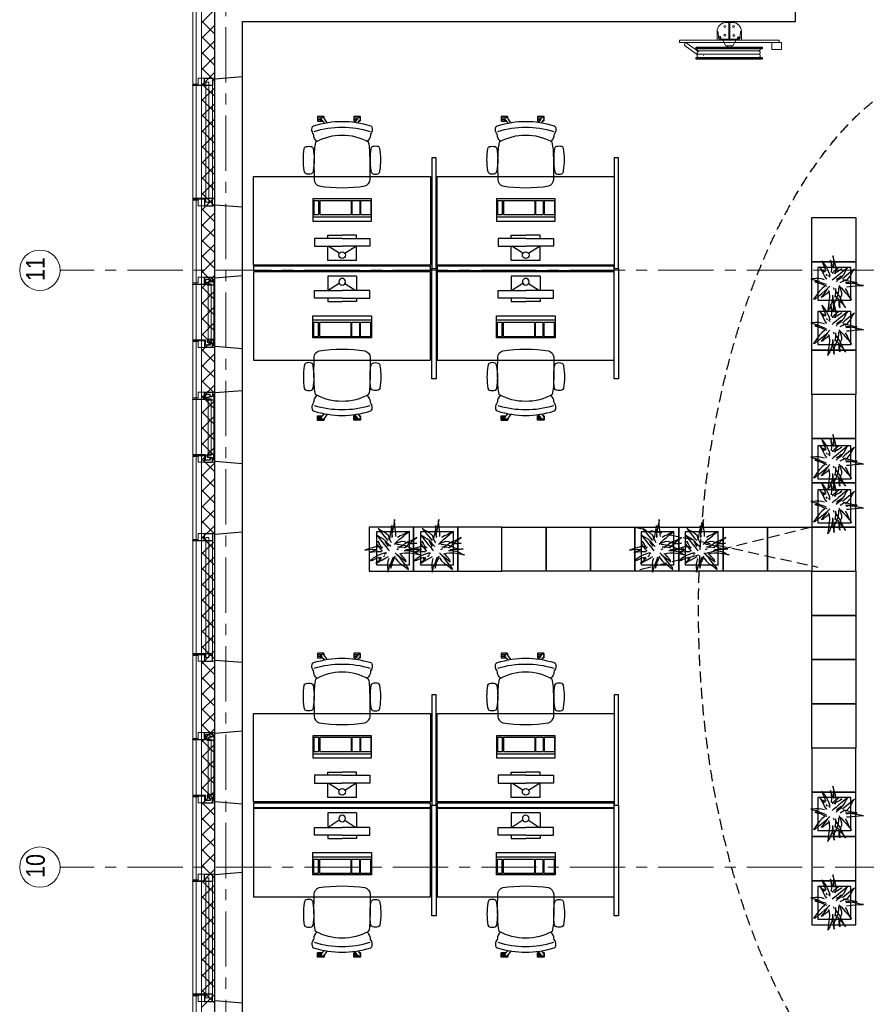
# Model space of a CAD drawing. Header units: millimetres. Extents: x 274611 to 749520, y 175257 to 298905.
# Tile 241 of 251: x 722582 to 730235, y 251227 to 260136. Entities that reach past the tile are written whole.
import ezdxf

# ---------------------------------------------------------------- set-up
doc = ezdxf.new("R2010")
doc.units = ezdxf.units.MM
doc.header["$LTSCALE"] = 400
doc.header["$PDMODE"] = 1
doc.header["$PDSIZE"] = 15
doc.linetypes.add('CENTER', pattern=[2, 1.25, -0.25, 0.25, -0.25])
doc.linetypes.add('HIDDEN', pattern=[0.375, 0.25, -0.125])
for name, color, linetype in [('-gd', 2, 'Continuous'), ('-ve', 2, 'HIDDEN'), ('inr', 4, 'Continuous'), ('plafond', 255, 'HIDDEN'), ('plant', 114, 'Continuous'), ('sona-s008_ip0', 7, 'Continuous'), ('stramien', 1, 'CENTER'), ('symbol', 1, 'Continuous'), ('timmerwerk-ge', 150, 'Continuous'), ('timmerwerk-ve', 8, 'HIDDEN')]:
    doc.layers.add(name, color=color, linetype=linetype)
for name, color, linetype, lineweight in [('Binnenkozijnen', 140, 'Continuous', 15), ('Buitenkozijnen', 140, 'Continuous', 15), ('mat-beton (ihwg)', 5, 'Continuous', 25), ('mat-isolatie', 140, 'Continuous', 15), ('mat-multiplex-hor', 140, 'Continuous', 15), ('None', 7, 'Continuous', 9)]:
    doc.layers.add(name, color=color, linetype=linetype, lineweight=lineweight)
doc.styles.add('Arial Narrow', font='ARIALN.TTF', dxfattribs={"height": 222.25})

# ---------------------------------------------------------------- blocks, each defined once
blk = doc.blocks.new('*X1827')
at = {"layer": 'None', "lineweight": 5}
for p, q in [((37321.1, 32088.5), (37441.1, 32208.5)), ((37321.1, 31947.1), (37441.1, 32067.1)), ((37321.1, 31805.7), (37441.1, 31925.7)), ((37321.1, 31664.2), (37441.1, 31784.2)), ((37321.1, 31522.8), (37441.1, 31642.8)), ((37321.1, 31381.4), (37441.1, 31501.4)), ((37321.1, 31240), (37441.1, 31360)), ((37321.1, 31098.6), (37441.1, 31218.6)), ((37321.1, 30957.1), (37441.1, 31077.1)), ((37321.1, 30815.7), (37441.1, 30935.7)), ((37321.1, 30674.3), (37441.1, 30794.3)), ((37321.1, 30532.9), (37441.1, 30652.9)), ((37321.1, 30391.5), (37441.1, 30511.5)), ((37321.1, 30250), (37441.1, 30370)), ((37321.1, 30108.6), (37441.1, 30228.6)), ((37321.1, 29967.2), (37441.1, 30087.2)), ((37321.1, 29825.8), (37441.1, 29945.8)), ((37321.1, 29684.3), (37441.1, 29804.3)), ((37321.1, 29542.9), (37441.1, 29662.9)), ((37321.1, 29401.5), (37441.1, 29521.5)), ((37321.1, 29260.1), (37441.1, 29380.1)), ((37321.1, 29118.7), (37441.1, 29238.7)), ((37321.1, 28977.2), (37441.1, 29097.2)), ((37321.1, 28835.8), (37441.1, 28955.8)), ((37321.1, 28694.4), (37441.1, 28814.4)), ((37321.1, 28553), (37441.1, 28673)), ((37321.1, 28411.6), (37441.1, 28531.6)), ((37321.1, 28270.1), (37441.1, 28390.1)), ((37321.1, 28128.7), (37441.1, 28248.7)), ((37321.1, 27987.3), (37441.1, 28107.3)), ((37321.1, 27845.9), (37441.1, 27965.9)), ((37321.1, 27704.4), (37441.1, 27824.4)), ((37321.1, 27563), (37441.1, 27683)), ((37321.1, 27421.6), (37441.1, 27541.6)), ((37321.1, 27280.2), (37441.1, 27400.2)), ((37321.1, 27138.8), (37441.1, 27258.8)), ((37321.1, 26997.3), (37441.1, 27117.3)), ((37321.1, 26855.9), (37441.1, 26975.9)), ((37321.1, 26714.5), (37441.1, 26834.5)), ((37321.1, 26573.1), (37441.1, 26693.1)), ((37321.1, 26431.7), (37441.1, 26551.7)), ((37321.1, 26290.2), (37441.1, 26410.2)), ((37321.1, 26148.8), (37441.1, 26268.8)), ((37321.1, 26007.4), (37441.1, 26127.4)), ((37321.1, 25866), (37441.1, 25986)), ((37321.1, 25724.5), (37441.1, 25844.5)), ((37321.1, 25583.1), (37441.1, 25703.1)), ((37321.1, 25441.7), (37441.1, 25561.7)), ((37321.1, 25300.3), (37441.1, 25420.3)), ((37321.1, 25158.9), (37441.1, 25278.9)), ((37321.1, 25017.4), (37441.1, 25137.4)), ((37321.1, 24876), (37441.1, 24996)), ((37321.1, 24734.6), (37441.1, 24854.6)), ((37321.1, 24593.2), (37441.1, 24713.2)), ((37321.1, 24451.8), (37441.1, 24571.8)), ((37321.1, 24310.3), (37441.1, 24430.3)), ((37321.1, 24168.9), (37441.1, 24288.9)), ((37321.1, 24027.5), (37441.1, 24147.5)), ((37321.1, 23886.1), (37441.1, 24006.1)), ((37321.1, 23744.6), (37441.1, 23864.6)), ((37321.1, 23603.2), (37441.1, 23723.2)), ((37321.1, 23461.8), (37441.1, 23581.8)), ((37321.1, 23320.4), (37441.1, 23440.4)), ((37321.1, 23179), (37441.1, 23299))]:
    blk.add_line(p, q, dxfattribs=at)
at = {"layer": 'None', "lineweight": 13}
for p, q in [((37321.1, 32106.2), (37441.1, 31986.2)), ((37321.1, 31964.8), (37441.1, 31844.8)), ((37321.1, 31823.4), (37441.1, 31703.4)), ((37321.1, 31682), (37441.1, 31562)), ((37321.1, 31540.6), (37441.1, 31420.6)), ((37321.1, 31399.2), (37441.1, 31279.2)), ((37321.1, 31257.8), (37441.1, 31137.8)), ((37321.1, 31116.4), (37441.1, 30996.4)), ((37321.1, 30975), (37441.1, 30855)), ((37321.1, 30833.6), (37441.1, 30713.6)), ((37321.1, 30692.2), (37441.1, 30572.2)), ((37321.1, 30550.8), (37441.1, 30430.8)), ((37321.1, 30409.4), (37441.1, 30289.4)), ((37321.1, 30268), (37441.1, 30148)), ((37321.1, 30126.6), (37441.1, 30006.6)), ((37321.1, 29985.2), (37441.1, 29865.2)), ((37321.1, 29843.8), (37441.1, 29723.8)), ((37321.1, 29702.4), (37441.1, 29582.4)), ((37321.1, 29561), (37441.1, 29441)), ((37321.1, 29419.6), (37441.1, 29299.6)), ((37321.1, 29278.2), (37441.1, 29158.2)), ((37321.1, 29136.8), (37441.1, 29016.8)), ((37321.1, 28995.4), (37441.1, 28875.4)), ((37321.1, 28854), (37441.1, 28734)), ((37321.1, 28712.6), (37441.1, 28592.6)), ((37321.1, 28571.2), (37441.1, 28451.2)), ((37321.1, 28429.8), (37441.1, 28309.8)), ((37321.1, 28288.4), (37441.1, 28168.4)), ((37321.1, 28147), (37441.1, 28027)), ((37321.1, 28005.6), (37441.1, 27885.6)), ((37321.1, 27864.2), (37441.1, 27744.2)), ((37321.1, 27722.8), (37441.1, 27602.8)), ((37321.1, 27581.4), (37441.1, 27461.4)), ((37321.1, 27440), (37441.1, 27320)), ((37321.1, 27298.6), (37441.1, 27178.6)), ((37321.1, 27157.2), (37441.1, 27037.2)), ((37321.1, 27015.8), (37441.1, 26895.8)), ((37321.1, 26874.4), (37441.1, 26754.4)), ((37321.1, 26733), (37441.1, 26613)), ((37321.1, 26591.6), (37441.1, 26471.6)), ((37321.1, 26450.2), (37441.1, 26330.2)), ((37321.1, 26308.8), (37441.1, 26188.8)), ((37321.1, 26167.4), (37441.1, 26047.4)), ((37321.1, 26026), (37441.1, 25906)), ((37321.1, 25884.6), (37441.1, 25764.6)), ((37321.1, 25743.2), (37441.1, 25623.2)), ((37321.1, 25601.8), (37441.1, 25481.8)), ((37321.1, 25460.4), (37441.1, 25340.4)), ((37321.1, 25319), (37441.1, 25199)), ((37321.1, 25177.6), (37441.1, 25057.6)), ((37321.1, 25036.2), (37441.1, 24916.2)), ((37321.1, 24894.8), (37441.1, 24774.8)), ((37321.1, 24753.4), (37441.1, 24633.4)), ((37321.1, 24612), (37441.1, 24492)), ((37321.1, 24470.6), (37441.1, 24350.6)), ((37321.1, 24329.2), (37441.1, 24209.2)), ((37321.1, 24187.8), (37441.1, 24067.8)), ((37321.1, 24046.4), (37441.1, 23926.4)), ((37321.1, 23905), (37441.1, 23785)), ((37321.1, 23763.6), (37441.1, 23643.6)), ((37321.1, 23622.2), (37441.1, 23502.2)), ((37321.1, 23480.8), (37441.1, 23360.8)), ((37321.1, 23339.4), (37441.1, 23219.4))]:
    blk.add_line(p, q, dxfattribs=at)
blk = doc.blocks.new('0600 pui gemeentehuis')
at = {"layer": 'Buitenkozijnen', "color": 92, "linetype": 'Continuous', "lineweight": 25}
for p, q in [((50.3, 0), (70.3, -250)), ((710.3, 0), (690.3, -250))]:
    blk.add_line(p, q, dxfattribs=at)
at = {"layer": 'Buitenkozijnen', "color": 43, "linetype": 'Continuous', "lineweight": 9}
blk.add_lwpolyline([(697.8, -400), (645.3, -400), (645.3, -450), (115.3, -450), (115.3, -400), (62.8, -400), (62.8, -250), (70.3, -250), (50.3, 0), (710.3, 0), (690.3, -250), (697.8, -250)], close=True, dxfattribs=at)
at = {"layer": 'None', "color": 8, "linetype": 'Continuous', "lineweight": 5}
blk.add_line((134.5, -260), (626, -260), dxfattribs=at)
at = {"layer": 'None', "color": 92, "linetype": 'Continuous', "lineweight": 25}
for points in [[(84.5, -270), (84.5, -260), (134.5, -260), (134.5, -320), (109.4, -320), (109.4, -301.9), (102.5, -301.9), (102.5, -274.7)], [(676, -270), (676, -260), (626, -260), (626, -320), (651.2, -320), (651.2, -301.9), (658, -301.9), (658, -274.7)]]:
    blk.add_lwpolyline(points, dxfattribs=at)
for points in [[(63.5, -270), (102.5, -270), (102.5, -291.7), (83.5, -291.7), (83.5, -335), (129.3, -335), (129.3, -450), (125.3, -450), (125.3, -344), (63.5, -344), (63.5, -325), (63.5, -325)], [(697, -270), (658, -270), (658, -291.7), (677, -291.7), (677, -335), (631.3, -335), (631.3, -450), (635.3, -450), (635.3, -344), (697, -344), (697, -325), (697, -325)]]:
    blk.add_lwpolyline(points, close=True, dxfattribs=at)
at = {"layer": 'None', "color": 140, "linetype": 'Continuous', "lineweight": 15}
blk.add_lwpolyline([(122.8, -284.2), (637.8, -284.2), (637.8, -310.6), (122.8, -310.6)], close=True, dxfattribs=at)
blk = doc.blocks.new('1200 pui gemeentehuis')
at = {"layer": 'Buitenkozijnen', "color": 92, "linetype": 'Continuous', "lineweight": 25}
for p, q in [((50, 0), (70, -250)), ((1230, 0), (1210, -250))]:
    blk.add_line(p, q, dxfattribs=at)
at = {"layer": 'Buitenkozijnen', "color": 43, "linetype": 'Continuous', "lineweight": 9}
blk.add_lwpolyline([(1165, -400), (1165, -450), (115, -450), (115, -400), (63, -400), (63, -250), (70, -250), (50, 0), (1230, 0), (1210, -250), (1217, -250), (1217, -400)], close=True, dxfattribs=at)
at = {"layer": 'None', "color": 8, "linetype": 'Continuous', "lineweight": 5}
blk.add_line((129, -270), (1150.5, -270), dxfattribs=at)
at = {"layer": 'None', "color": 92, "linetype": 'Continuous', "lineweight": 25}
for points in [[(63, -270), (129, -270), (129, -450), (125, -450), (125, -344), (63, -344), (63, -325)], [(1217, -270), (1151, -270), (1151, -450), (1155, -450), (1155, -344), (1217, -344), (1217, -325)]]:
    blk.add_lwpolyline(points, close=True, dxfattribs=at)
at = {"layer": 'None', "color": 140, "linetype": 'Continuous', "lineweight": 15}
blk.add_lwpolyline([(97.5, -304.8), (1183, -304.8), (1183, -331.2), (97.5, -331.2)], close=True, dxfattribs=at)
blk = doc.blocks.new('*U199')
at = {"layer": 'None', "color": 140, "linetype": 'Continuous', "lineweight": 15, "flags": 128}
blk.add_lwpolyline([(-21.4, 110), (58.6, 110), (58.6, 106.7, -0.391021), (52.6, 100.2), (-0.9, 95.9, 0.391021), (-12.4, 83.5), (-12.4, -83.5, 0.391021), (-0.9, -95.9), (52.6, -100.2, -0.391021), (58.6, -106.7), (58.6, -110), (-21.4, -110)], format="xyb", close=True, dxfattribs=at)
blk = doc.blocks.new('*U200')
at = {"layer": 'None', "color": 253, "linetype": 'Continuous', "lineweight": 5}
for p, q in [((96.625, -278), (96.625, 266)), ((125.704, -278), (125.704, 266)), ((50.42, -31.849), (50.42, 29))]:
    blk.add_line(p, q, dxfattribs=at)
at = {"layer": 'None', "color": 140, "linetype": 'Continuous', "lineweight": 15}
for p, q in [((50.42, 29), (1.453, 57.31)), ((0, -61), (50.42, -31.849))]:
    blk.add_line(p, q, dxfattribs=at)
at = {"layer": 'None', "color": 92, "linetype": 'Continuous', "lineweight": 25}
for points in [[(60.916, 296), (76.476, 296), (76.476, -300), (60.916, -300)], [(154.785, 296), (171.344, 296), (171.344, -302), (154.785, -302)]]:
    blk.add_lwpolyline(points, close=True, dxfattribs=at)
at = {"layer": 'None', "color": 253, "linetype": 'Continuous', "lineweight": 5}
blk.add_lwpolyline([(50.929, 18), (60.916, 18), (60.916, -18), (50.929, -18)], close=True, dxfattribs=at)
for points, knots in [([(96.866, 264), (96.866, 268.997), (93.792, 272.9335), (90.718, 276.87), (85.875, 278.0735), (81.032, 279.277), (76.476, 277.238)], [0, 0, 0, 0.333549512, 0.333549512, 0.666828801, 0.666828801, 1, 1, 1]), ([(125.825, 264), (125.825, 267.886), (123.8855, 271.2505), (121.946, 274.615), (118.586, 276.5575), (115.226, 278.5), (107.466, 278.5), (104.106, 276.5575), (100.746, 274.615), (98.806, 271.2505), (96.866, 267.886), (96.866, 264)], [0, 0, 0, 0.166769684, 0.166769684, 0.333423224, 0.333423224, 0.499994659, 0.666566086, 0.666566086, 0.833226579, 0.833226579, 1, 1, 1]), ([(154.785, 264), (154.785, 267.886), (152.845, 271.2505), (150.905, 274.615), (147.5455, 276.5575), (144.186, 278.5), (140.306, 278.5), (136.426, 278.5), (133.066, 276.5575), (129.706, 274.615), (127.7655, 271.2505), (125.825, 267.886), (125.825, 264)], [0, 0, 0, 0.166772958, 0.166772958, 0.333424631, 0.333424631, 0.499985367, 0.499985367, 0.666556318, 0.666556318, 0.833223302, 0.833223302, 1, 1, 1]), ([(76.477, -291.432), (81.039, -293.343), (85.8175, -292.072), (90.596, -290.801), (93.6105, -286.876), (96.625, -282.951), (96.625, -278)], [0, 0, 0, 0.333165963, 0.333165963, 0.666458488, 0.666458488, 1, 1, 1]), ([(96.625, -278), (96.625, -281.901), (98.573, -285.2795), (100.521, -288.658), (103.895, -290.609), (107.269, -292.56), (111.165, -292.56), (115.061, -292.56), (118.435, -290.609), (121.809, -288.658), (123.7565, -285.2795), (125.704, -281.901), (125.704, -278)], [0, 0, 0, 0.166754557, 0.166754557, 0.333426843, 0.333426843, 0.500005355, 0.500005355, 0.666583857, 0.666583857, 0.833249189, 0.833249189, 1, 1, 1]), ([(125.704, -278), (125.704, -281.901), (127.6525, -285.2795), (129.601, -288.658), (132.975, -290.609), (136.349, -292.56), (140.245, -292.56), (144.141, -292.56), (147.5145, -290.609), (150.888, -288.658), (152.836, -285.2795), (154.784, -281.901), (154.784, -278)], [0, 0, 0, 0.166757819, 0.166757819, 0.333436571, 0.333436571, 0.500014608, 0.500014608, 0.666582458, 0.666582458, 0.833245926, 0.833245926, 1, 1, 1])]:
    blk.add_open_spline(points, degree=2, knots=knots, dxfattribs=at)
blk = doc.blocks.new('BSH')
at = {"layer": 'None', "color": 140, "linetype": 'Continuous', "lineweight": 15}
for p, q in [((0, -61), (0, 111.155)), ((-159.8585, -36.7557), (-159.8585, 32.756)), ((-80, -6.8893), (-80, 2.8892))]:
    blk.add_line(p, q, dxfattribs=at)
at = {"layer": 'None', "color": 253, "linetype": 'Continuous', "lineweight": 5}
for p, q in [((135.277, -233.0824), (136.142, -233.8294)), ((27.7468, -383.0008), (105.0969, -276.5164)), ((130.6676, -289.4337), (48.7568, -402.0618))]:
    blk.add_line(p, q, dxfattribs=at)
at = {"layer": 'None', "color": 140, "linetype": 'Continuous', "lineweight": 15}
for points in [[(0, 448), (20, 448), (20, -452), (0, -452)], [(20, 469.75), (82, 469.75), (82, 382.75), (20, 382.75)], [(-160, 2.8892), (-9, 2.8892), (-9, -6.8893), (-160, -6.8893)]]:
    blk.add_lwpolyline(points, close=True, dxfattribs=at)
at = {"layer": 'None', "color": 8, "linetype": 'Continuous', "lineweight": 5}
for centre in [(-124, 37.275), (-44.5, 38.775), (-124, -41.275), (-45, -41.275)]:
    blk.add_circle(centre, 8.5, dxfattribs=at)
at = {"layer": 'None', "color": 140, "linetype": 'Continuous', "lineweight": 15}
for centre, start, end in [((-80, 28), 90, 180), ((-80, -32), 180, 270)]:
    blk.add_arc(centre, 80, start, end, dxfattribs=at)
at = {"layer": 'None', "color": 9, "linetype": 'Continuous', "lineweight": 5}
blk.add_arc((38.2528, -392.5302), 14.18399, 137.790600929, 325.770923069, dxfattribs=at)
at = {"layer": 'None', "color": 92, "linetype": 'Continuous', "lineweight": 25}
for points, knots in [([(-11.70075, 86.5025), (-12.2626, 89.0317), (-14.0137, 90.9408), (-15.7648, 92.8499), (-18.23575, 93.6275), (-20.7067, 94.4051), (-23.236, 93.84325), (-25.7653, 93.2814), (-27.67445, 91.53015), (-29.5836, 89.7789), (-30.36125, 87.3079), (-31.1389, 84.8369), (-30.57705, 82.3077), (-30.0152, 79.7785), (-28.26385, 77.8694), (-26.5125, 75.9603), (-24.0415, 75.1827), (-21.5705, 74.4051), (-19.0412, 74.96695), (-16.5119, 75.5288), (-14.60305, 77.28005), (-12.6942, 79.0313), (-11.91655, 81.5023), (-11.1389, 83.9733), (-11.70075, 86.5025)], [0, 0, 0, 0.0833344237, 0.0833344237, 0.1666618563, 0.1666618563, 0.2499968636, 0.2499968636, 0.3333348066, 0.3333348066, 0.4166657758, 0.4166657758, 0.5000000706, 0.5000000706, 0.583336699, 0.583336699, 0.666668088, 0.666668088, 0.7500039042, 0.7500039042, 0.8333377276, 0.8333377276, 0.9166657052, 0.9166657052, 1, 1, 1]), ([(-11.75695, -89.71225), (-12.375, -92.4944), (-14.3012, -94.5944), (-16.2274, -96.6944), (-18.94545, -97.54975), (-21.6635, -98.4051), (-24.4457, -97.78705), (-27.2279, -97.169), (-29.328, -95.24265), (-31.4281, -93.3163), (-32.2835, -90.5982), (-33.1389, -87.8801), (-32.52085, -85.09795), (-31.9028, -82.3158), (-29.97635, -80.2158), (-28.0499, -78.1158), (-25.3318, -77.26045), (-22.6137, -76.4051), (-19.83145, -77.02315), (-17.0492, -77.6412), (-14.94945, -79.56755), (-12.8497, -81.4939), (-11.9943, -84.212), (-11.1389, -86.9301), (-11.75695, -89.71225)], [0, 0, 0, 0.083334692, 0.083334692, 0.1666618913, 0.1666618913, 0.2499964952, 0.2499964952, 0.3333343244, 0.3333343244, 0.4166651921, 0.4166651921, 0.4999998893, 0.4999998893, 0.5833365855, 0.5833365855, 0.6666673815, 0.6666673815, 0.7500034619, 0.7500034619, 0.8333376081, 0.8333376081, 0.9166653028, 0.9166653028, 1, 1, 1])]:
    blk.add_open_spline(points, degree=2, knots=knots, dxfattribs=at)
at = {"layer": 'None', "color": 7}
blk.add_blockref('*U200', (0, 0), dxfattribs=at)
at = {"layer": 'None', "color": 140, "rotation": 180}
blk.add_blockref('*U199', (-21.4, -2), dxfattribs=at)
blk = doc.blocks.new('SONA-S008_B2')
at = {"layer": '-gd'}
blk.add_open_spline([(-253, -509.5), (-87.8, -560.2), (87.8, -560.2), (253, -509.5)], degree=3, dxfattribs=at)
for points in [[(-206.6, -15.8), (-79.4, 5.3), (79.6, 5.3), (206.6, -15.8)], [(-253, -272.1), (-257.1, -206.8), (-252.1, -139.2), (-253, -73.9)], [(-253, -73.9), (-253.4, -51.6), (-233.1, -20.2), (-206.6, -15.8)], [(206.6, -15.8), (233.1, -20.2), (253.4, -51.6), (253, -73.9)], [(253, -73.9), (252.1, -139.2), (257.1, -206.8), (253, -272.1)], [(-342.5, -153.6), (-353.5, -221.1), (-351.5, -287.6), (-342.5, -355.4)], [(-325.3, -126.1), (-337, -131.7), (-340.4, -140.8), (-342.5, -153.6)], [(-277.9, -126.1), (-287.8, -121.3), (-315.3, -121.3), (-325.3, -126.1)], [(-260.7, -153.6), (-262.7, -140.8), (-266.2, -131.7), (-277.9, -126.1)], [(-260.7, -355.4), (-251.6, -287.6), (-249.7, -221.1), (-260.7, -153.6)], [(260.6, -355.4), (251.6, -287.6), (249.7, -221.1), (260.6, -153.6)], [(260.6, -153.6), (262.7, -140.8), (266.2, -131.7), (277.9, -126.1)], [(277.9, -126.1), (287.8, -121.3), (315.3, -121.3), (325.3, -126.1)], [(325.3, -126.1), (337, -131.7), (340.4, -140.8), (342.5, -153.6)], [(342.5, -153.6), (353.4, -221.1), (351.5, -287.6), (342.5, -355.4)], [(-342.5, -355.4), (-341.5, -363), (-333.6, -369.9), (-326.1, -371.8)], [(-277, -371.8), (-269.5, -369.9), (-261.7, -363), (-260.7, -355.4)], [(-250.7, -332.5), (-253.1, -331.7), (-255.4, -330.9), (-257.6, -330.2)], [(-255.2, -303.9), (-254.1, -304.3), (-252.9, -304.7), (-251.7, -305.1)], [(-238.9, -411.5), (-253, -365.7), (-250.2, -318.7), (-253, -272.1)], [(253, -272.1), (250.2, -318.7), (253, -365.7), (238.9, -411.5)], [(256.9, -323.2), (255, -323.8), (253.1, -324.4), (251, -325.1)], [(251.9, -297.7), (252.9, -297.4), (253.8, -297.1), (254.7, -296.8)], [(277, -371.8), (269.5, -369.9), (261.7, -363), (260.6, -355.4)], [(342.5, -355.4), (341.5, -363), (333.6, -369.9), (326.1, -371.8)], [(-326.1, -371.8), (-310.3, -375.7), (-292.8, -375.7), (-277, -371.8)], [(-227.3, -418.1), (-247.1, -436.6), (-255.7, -455.2), (-255.5, -473.7)], [(238.9, -411.5), (95.4, -494.5), (-95.5, -494.5), (-238.9, -411.5)], [(255.5, -473.7), (255.7, -455.2), (247.1, -436.6), (227.3, -418.1)], [(326.1, -371.8), (310.3, -375.7), (292.8, -375.7), (277, -371.8)], [(-272.1, -515.2), (-274.4, -533.8), (-273.7, -555.7), (-258.6, -560.1)], [(-255.5, -473.7), (-255.4, -489), (-270.3, -500.1), (-272.1, -515.2)], [(272.1, -515.2), (270.3, -500.1), (255.4, -489), (255.5, -473.7)], [(258.6, -560.1), (273.7, -555.6), (274.4, -533.8), (272.1, -515.2)], [(-258.6, -560.1), (-77.4, -613.6), (78.8, -613.6), (258.6, -560.1)], [(-222.4, -606.9), (-222.4, -604.9), (-220.7, -603.3), (-218.7, -603.3)], [(-222.4, -615.1), (-222.4, -615.1), (-222.4, -606.9), (-222.4, -606.9)], [(-218.8, -615.1), (-218.8, -615.1), (-222.4, -615.1), (-222.4, -615.1)], [(-222.4, -629.9), (-222.4, -629.9), (-222.4, -618.1), (-222.4, -618.1)], [(-222.4, -618.1), (-222.4, -618.1), (-198.5, -618.1), (-198.5, -618.1)], [(-198.5, -615.1), (-198.5, -615.1), (-218.8, -615.1), (-218.8, -615.1)], [(-218.7, -603.3), (-218.7, -603.3), (-192, -603.3), (-176.8, -603.3)], [(-198.5, -618.1), (-198.5, -618.1), (-198.5, -615.1), (-198.5, -615.1)], [(-198.5, -615.1), (-198.5, -615.1), (-186.7, -615.2), (-186.7, -615.2)], [(-198.5, -618.1), (-198.5, -618.1), (-189.1, -618.2), (-187.1, -618.2)], [(-182.7, -633.4), (-188.4, -629.2), (-189.7, -621.1), (-185.5, -615.4)], [(-185.4, -615.2), (-186.2, -615.2), (-186.7, -615.2), (-186.7, -615.2)], [(-186.7, -615.2), (-186.7, -615.2), (-186.7, -616.4), (-186.7, -617.3)], [(-185.5, -615.4), (-185.5, -615.4), (-176.5, -602.9), (-162.6, -583.8)], [(-134.5, -588.9), (-152.4, -613.6), (-164.7, -630.5), (-164.7, -630.5)], [(106.4, -606.6), (106.4, -604.6), (108, -603), (110, -603)], [(106.4, -614.8), (106.4, -614.8), (106.4, -606.6), (106.4, -606.6)], [(110.1, -614.8), (110.1, -614.8), (106.4, -614.8), (106.4, -614.8)], [(106.4, -629.7), (106.4, -629.7), (106.4, -617.8), (106.4, -617.8)], [(106.4, -617.8), (106.4, -617.8), (130.3, -617.8), (130.3, -617.8)], [(110, -603), (110, -603), (115.6, -603), (123.1, -603)], [(130.3, -614.8), (130.3, -614.8), (110.1, -614.8), (110.1, -614.8)], [(143.1, -630.4), (143.1, -630.4), (131.8, -614.9), (115.2, -592)], [(130.3, -617.8), (130.3, -617.8), (130.3, -614.8), (130.3, -614.8)], [(130.3, -614.8), (130.3, -614.8), (130.9, -614.8), (131.7, -614.8)], [(130.3, -617.8), (130.3, -617.8), (131.9, -617.8), (133.9, -617.8)], [(143.7, -587.5), (156, -604.4), (163.9, -615.2), (163.9, -615.2)], [(154.9, -602.9), (159.4, -602.9), (162.3, -602.9), (162.3, -602.9)], [(163.9, -615.2), (168.1, -621), (166.8, -629.1), (161.1, -633.2)], [(162.3, -602.9), (164.4, -602.9), (166, -604.6), (166, -606.6)], [(166, -614.8), (166, -614.8), (164.6, -614.8), (163.5, -614.8)], [(165.3, -617.8), (165.8, -617.8), (166, -617.8), (166, -617.8)], [(166, -606.6), (166, -606.6), (166, -614.8), (166, -614.8)], [(166, -617.8), (166, -617.8), (166, -618.6), (166, -619.9)], [(-222.5, -641.1), (-222.5, -641.1), (-222.4, -632.9), (-222.4, -632.9)], [(-218.8, -644.8), (-220.8, -644.8), (-222.5, -643.1), (-222.5, -641.1)], [(-198.6, -630), (-198.6, -630), (-222.4, -629.9), (-222.4, -629.9)], [(-222.4, -632.9), (-222.4, -632.9), (-218.8, -632.9), (-218.8, -632.9)], [(-218.8, -632.9), (-218.8, -632.9), (-198.6, -633), (-198.6, -633)], [(-166.5, -644.9), (-166.5, -644.9), (-218.8, -644.8), (-218.8, -644.8)], [(-198.6, -633), (-198.6, -633), (-198.6, -630), (-198.6, -630)], [(-198.6, -630), (-198.6, -630), (-186.7, -630), (-186.7, -630)], [(-198.6, -633), (-198.6, -633), (-186.7, -633), (-186.7, -633)], [(-185.9, -630), (-186.4, -630), (-186.7, -630), (-186.7, -630)], [(-186.7, -630), (-186.7, -630), (-186.7, -633), (-186.7, -633)], [(-186.7, -633), (-186.7, -633), (-185.3, -633), (-183.1, -633)], [(-164.7, -630.5), (-168.8, -636.2), (-176.9, -637.5), (-182.7, -633.4)], [(-182.7, -633.4), (-182.7, -633.4), (-182.7, -633.4), (-182.7, -633.4)], [(-167.1, -633), (-166.7, -633), (-166.5, -633), (-166.5, -633)], [(-166.5, -633), (-166.5, -633), (-162.9, -633.1), (-162.9, -633.1)], [(-162.9, -641.3), (-162.9, -643.3), (-164.5, -644.9), (-166.5, -644.9)], [(-162.8, -630.1), (-162.8, -630.1), (-163.4, -630.1), (-164.4, -630)], [(-162.9, -633.1), (-162.9, -633.1), (-162.9, -641.3), (-162.9, -641.3)], [(-162.8, -628), (-162.8, -629.2), (-162.8, -630.1), (-162.8, -630.1)], [(130.3, -629.6), (130.3, -629.6), (106.4, -629.7), (106.4, -629.7)], [(106.4, -640.9), (106.4, -640.9), (106.4, -632.7), (106.4, -632.7)], [(106.4, -632.7), (106.4, -632.7), (110.1, -632.7), (110.1, -632.7)], [(110.1, -644.5), (108.1, -644.5), (106.5, -642.9), (106.4, -640.9)], [(110.1, -632.7), (110.1, -632.7), (130.3, -632.6), (130.3, -632.6)], [(162.4, -644.4), (162.4, -644.4), (110.1, -644.5), (110.1, -644.5)], [(130.3, -632.6), (130.3, -632.6), (130.3, -629.6), (130.3, -629.6)], [(130.3, -629.6), (130.3, -629.6), (142.1, -629.6), (142.1, -629.6)], [(130.3, -632.6), (130.3, -632.6), (142.2, -632.6), (142.2, -632.6)], [(142.5, -629.6), (142.3, -629.6), (142.1, -629.6), (142.1, -629.6)], [(142.1, -629.6), (142.1, -629.6), (142.2, -632.6), (142.2, -632.6)], [(142.2, -632.6), (142.2, -632.6), (143.3, -632.6), (145.1, -632.6)], [(161.1, -633.2), (155.3, -637.4), (147.2, -636.1), (143.1, -630.4)], [(161.1, -633.2), (161.1, -633.2), (161.1, -633.2), (161.1, -633.2)], [(161.8, -632.6), (162.2, -632.6), (162.4, -632.6), (162.4, -632.6)], [(162.4, -632.6), (162.4, -632.6), (166, -632.6), (166, -632.6)], [(166, -640.8), (166, -642.8), (164.4, -644.4), (162.4, -644.4)], [(166, -629.6), (166, -629.6), (165.4, -629.6), (164.4, -629.6)], [(166, -625.7), (166, -627.8), (166, -629.6), (166, -629.6)], [(166, -632.6), (166, -632.6), (166, -640.8), (166, -640.8)]]:
    blk.add_open_spline(points, degree=3)
at = {"layer": 'sona-s008_ip0'}
blk.add_point((0, 0), dxfattribs=at)
blk = doc.blocks.new('SYMB-CMP4_B2')
for p, q in [((-130, 558.1), (130, 558.1)), ((-130, 558.1), (-130, 428.1)), ((130, 558.1), (130, 428.1)), ((-25.3, 491.9), (-125, 428.1)), ((25.3, 491.9), (125, 428.1)), ((-250, 358.1), (-250, 428.1)), ((-250, 428.1), (0, 428.1)), ((0, 358.1), (-250, 358.1)), ((-130, 358.1), (-130, 328.1)), ((250, 428.1), (0, 428.1)), ((0, 358.1), (250, 358.1)), ((130, 358.1), (130, 328.1)), ((250, 358.1), (250, 428.1)), ((-130, 328.1), (0, 328.1)), ((130, 328.1), (0, 328.1)), ((265, 200), (-265, 200)), ((-265, 200), (-265, 0)), ((265, 0), (265, 200)), ((265, 162.9), (-265, 162.9)), ((-166.8, 141.5), (-259.7, 141.5)), ((-259.7, 12.9), (-259.7, 141.5)), ((-166.8, 12.9), (-166.8, 141.5)), ((-88, 141.5), (-159.1, 141.5)), ((-159.1, 12.9), (-159.1, 141.5)), ((-88, 12.9), (-88, 141.5)), ((200.4, 141.5), (-81.5, 141.5)), ((-81.5, 12.9), (-81.5, 141.5)), ((200.4, 12.9), (200.4, 141.5)), ((254.7, 141.5), (212.3, 141.5)), ((212.3, 12.9), (212.3, 141.5)), ((254.7, 12.9), (254.7, 141.5)), ((-265, 0), (265, 0)), ((-166.8, 12.9), (-259.7, 12.9)), ((-88, 12.9), (-159.1, 12.9)), ((200.4, 12.9), (-81.5, 12.9)), ((254.7, 12.9), (212.3, 12.9))]:
    blk.add_line(p, q)
blk.add_circle((0, 508.1), 30)
blk = doc.blocks.new('boom nieuw 01')
at = {"layer": 'plant', "extrusion": (0, -4.44089e-16, -1)}
for p, q in [((-225, 789), (-238, 749)), ((-225, 789), (-238, 749)), ((-225, 745), (-225, 789)), ((-225, 745), (-225, 789)), ((-574, 694), (-627, 737)), ((-627, 737), (-616, 698)), ((-574, 694), (-627, 737)), ((-627, 737), (-616, 698)), ((-616, 698), (-564, 639)), ((-616, 698), (-564, 639)), ((-531, 541), (-584, 584)), ((-584, 584), (-573, 545)), ((-531, 541), (-584, 584)), ((-584, 584), (-573, 545)), ((-519, 654), (-574, 694)), ((-519, 654), (-574, 694)), ((-564, 639), (-510, 574)), ((-564, 639), (-510, 574)), ((-467, 618), (-519, 654)), ((-467, 618), (-519, 654)), ((-412, 565), (-467, 618)), ((-412, 565), (-467, 618)), ((-316, 598), (-344, 540)), ((-298, 670), (-316, 598)), ((-284, 619), (-308, 551)), ((-284, 619), (-308, 551)), ((-285, 709), (-298, 670)), ((-285, 665), (-285, 709)), ((-279, 616), (-285, 665)), ((-257, 677), (-284, 619)), ((-257, 677), (-284, 619)), ((-238, 749), (-257, 677)), ((-238, 749), (-257, 677)), ((-227, 576), (-219, 630)), ((-227, 576), (-219, 630)), ((-219, 696), (-225, 745)), ((-219, 696), (-225, 745)), ((-219, 630), (-219, 696)), ((-219, 630), (-219, 696)), ((9, 617), (-55, 579)), ((9, 617), (-55, 579)), ((-36, 579), (9, 617)), ((-36, 579), (9, 617)), ((-831, 440), (-863, 451)), ((-863, 451), (-808, 440)), ((-831, 440), (-863, 451)), ((-863, 451), (-808, 440)), ((-793, 417), (-831, 440)), ((-793, 417), (-831, 440)), ((-808, 440), (-733, 432)), ((-808, 440), (-733, 432)), ((-751, 400), (-793, 417)), ((-751, 400), (-793, 417)), ((-690, 378), (-751, 400)), ((-690, 378), (-751, 400)), ((-733, 432), (-646, 419)), ((-733, 432), (-646, 419)), ((-646, 419), (-567, 415)), ((-646, 419), (-567, 415)), ((-573, 545), (-520, 486)), ((-573, 545), (-520, 486)), ((-567, 415), (-510, 423)), ((-567, 415), (-510, 423)), ((-476, 501), (-531, 541)), ((-476, 501), (-531, 541)), ((-520, 486), (-467, 421)), ((-520, 486), (-467, 421)), ((-510, 574), (-463, 510)), ((-510, 574), (-463, 510)), ((-510, 423), (-451, 434)), ((-510, 423), (-451, 434)), ((-424, 465), (-476, 501)), ((-424, 465), (-476, 501)), ((-463, 510), (-423, 466)), ((-463, 510), (-423, 466)), ((-369, 412), (-424, 465)), ((-369, 412), (-424, 465)), ((-423, 466), (-397, 444)), ((-423, 466), (-397, 444)), ((-369, 511), (-412, 565)), ((-369, 511), (-412, 565)), ((-344, 540), (-368, 472)), ((-308, 551), (-333, 488)), ((-308, 551), (-333, 488)), ((-243, 519), (-227, 576)), ((-243, 519), (-227, 576)), ((-187, 511), (-234, 479)), ((-187, 511), (-234, 479)), ((-195, 409), (-161, 444)), ((-119, 548), (-187, 511)), ((-170, 410), (-128, 424)), ((-170, 410), (-128, 424)), ((-167, 460), (-136, 488)), ((-167, 460), (-136, 488)), ((-128, 424), (-78, 443)), ((-128, 424), (-78, 443)), ((-55, 579), (-119, 548)), ((-55, 579), (-119, 548)), ((-101, 524), (-55, 560)), ((-101, 524), (-55, 560)), ((-15, 385), (-100, 387)), ((-15, 385), (-100, 387)), ((-95, 500), (-50, 537)), ((-78, 443), (-25, 464)), ((-78, 443), (-25, 464)), ((-4, 517), (-70, 496)), ((-4, 517), (-70, 496)), ((-55, 560), (-36, 579)), ((-55, 560), (-36, 579)), ((-25, 464), (20, 490)), ((-25, 464), (20, 490)), ((71, 388), (-15, 385)), ((71, 388), (-15, 385)), ((73, 551), (-4, 517)), ((73, 551), (-4, 517)), ((20, 490), (61, 517)), ((20, 490), (61, 517)), ((51, 371), (104, 389)), ((51, 371), (104, 389)), ((61, 517), (92, 539)), ((61, 517), (92, 539)), ((140, 402), (71, 388)), ((140, 402), (71, 388)), ((126, 569), (73, 551)), ((126, 569), (73, 551)), ((92, 539), (126, 569)), ((92, 539), (126, 569)), ((104, 389), (140, 402)), ((104, 389), (140, 402)), ((-838, 331), (-790, 339)), ((-838, 331), (-790, 339)), ((-787, 335), (-838, 331)), ((-787, 335), (-838, 331)), ((-794, 221), (-746, 230)), ((-794, 221), (-746, 230)), ((-743, 226), (-794, 221)), ((-743, 226), (-794, 221)), ((-790, 339), (-724, 343)), ((-790, 339), (-724, 343)), ((-737, 335), (-787, 335)), ((-737, 335), (-787, 335)), ((-746, 230), (-680, 234)), ((-746, 230), (-680, 234)), ((-694, 225), (-743, 226)), ((-694, 225), (-743, 226)), ((-691, 320), (-737, 335)), ((-724, 343), (-665, 349)), ((-724, 343), (-665, 349)), ((-647, 211), (-694, 225)), ((-647, 211), (-694, 225)), ((-636, 315), (-691, 320)), ((-636, 315), (-691, 320)), ((-601, 365), (-690, 378)), ((-601, 365), (-690, 378)), ((-688, 167), (-620, 196)), ((-688, 167), (-620, 196)), ((-648, 228), (-686, 193)), ((-648, 228), (-686, 193)), ((-642, 298), (-680, 321)), ((-642, 298), (-680, 321)), ((-680, 234), (-621, 240)), ((-680, 234), (-621, 240)), ((-665, 349), (-613, 352)), ((-665, 349), (-613, 352)), ((-604, 263), (-648, 228)), ((-604, 263), (-648, 228)), ((-592, 206), (-647, 211)), ((-592, 206), (-647, 211)), ((-601, 281), (-642, 298)), ((-601, 281), (-642, 298)), ((-620, 196), (-568, 225)), ((-620, 196), (-568, 225)), ((-613, 352), (-578, 349)), ((-613, 352), (-578, 349)), ((-553, 314), (-604, 263)), ((-553, 314), (-604, 263)), ((-547, 362), (-601, 365)), ((-547, 362), (-601, 365)), ((-540, 259), (-601, 281)), ((-540, 259), (-601, 281)), ((-549, 186), (-592, 206)), ((-549, 186), (-592, 206)), ((-583, 313), (-496, 300)), ((-583, 313), (-496, 300)), ((-568, 225), (-511, 263)), ((-568, 225), (-511, 263)), ((-451, 246), (-540, 259)), ((-451, 246), (-540, 259)), ((-511, 263), (-472, 292)), ((-511, 263), (-472, 292)), ((-496, 300), (-417, 296)), ((-496, 300), (-417, 296)), ((-392, 219), (-496, 183)), ((-392, 219), (-496, 183)), ((-472, 292), (-455, 309)), ((-472, 292), (-455, 309)), ((-403, 195), (-454, 144)), ((-403, 195), (-454, 144)), ((-397, 243), (-451, 246)), ((-397, 243), (-451, 246)), ((-398, 347), (-436, 328)), ((-398, 347), (-436, 328)), ((-369, 232), (-403, 195)), ((-369, 232), (-403, 195)), ((-354, 238), (-392, 219)), ((-354, 238), (-392, 219)), ((-297, 215), (-269, 162)), ((-297, 215), (-269, 162)), ((-281, 288), (-232, 238)), ((-281, 288), (-232, 238)), ((-231, 344), (-254, 371)), ((-231, 344), (-254, 371)), ((-194, 216), (-242, 260)), ((-194, 216), (-242, 260)), ((-233, 285), (-204, 233)), ((-233, 285), (-204, 233)), ((-232, 238), (-199, 194)), ((-232, 238), (-199, 194)), ((-192, 292), (-231, 344)), ((-192, 292), (-231, 344)), ((-204, 233), (-174, 186)), ((-204, 233), (-174, 186)), ((-199, 194), (-138, 143)), ((-199, 194), (-138, 143)), ((-174, 186), (-194, 216)), ((-174, 186), (-194, 216)), ((-151, 244), (-192, 292)), ((-151, 244), (-192, 292)), ((-33, 98), (-151, 244)), ((-33, 98), (-151, 244)), ((-127, 307), (-59, 290)), ((-127, 307), (-59, 290)), ((-105, 362), (-122, 364)), ((-105, 362), (-122, 364)), ((-113, 330), (-85, 277)), ((-113, 330), (-85, 277)), ((-83, 336), (-105, 362)), ((-83, 336), (-105, 362)), ((-85, 277), (-56, 224)), ((-85, 277), (-56, 224)), ((-43, 284), (-83, 336)), ((-43, 284), (-83, 336)), ((-59, 290), (16, 294)), ((-59, 290), (16, 294)), ((-56, 224), (-25, 178)), ((-56, 224), (-25, 178)), ((-25, 178), (-46, 207)), ((-25, 178), (-46, 207)), ((-3, 235), (-43, 284)), ((-3, 235), (-43, 284)), ((69, 341), (-16, 343)), ((69, 341), (-16, 343)), ((-5, 354), (51, 371)), ((-5, 354), (51, 371)), ((16, 294), (79, 310)), ((16, 294), (79, 310)), ((154, 344), (69, 341)), ((154, 344), (69, 341)), ((79, 310), (135, 327)), ((79, 310), (135, 327)), ((135, 327), (188, 345)), ((135, 327), (188, 345)), ((224, 359), (154, 344)), ((224, 359), (154, 344)), ((188, 345), (224, 359)), ((188, 345), (224, 359)), ((-748, 141), (-796, 107)), ((-748, 141), (-796, 107)), ((-796, 107), (-737, 139)), ((-796, 107), (-737, 139)), ((-722, 163), (-748, 141)), ((-722, 163), (-748, 141)), ((-737, 139), (-688, 167)), ((-737, 139), (-688, 167)), ((-686, 193), (-722, 163)), ((-686, 193), (-722, 163)), ((-597, 22), (-646, -12)), ((-597, 22), (-646, -12)), ((-646, -12), (-586, 20)), ((-646, -12), (-586, 20)), ((-572, 44), (-597, 22)), ((-572, 44), (-597, 22)), ((-586, 20), (-537, 48)), ((-586, 20), (-537, 48)), ((-535, 74), (-572, 44)), ((-535, 74), (-572, 44)), ((-496, 183), (-549, 186)), ((-496, 183), (-549, 186)), ((-537, 48), (-469, 77)), ((-537, 48), (-469, 77)), ((-497, 109), (-535, 74)), ((-497, 109), (-535, 74)), ((-454, 144), (-497, 109)), ((-454, 144), (-497, 109)), ((-469, 77), (-417, 106)), ((-469, 77), (-417, 106)), ((-380, 87), (-378, 37)), ((-380, 87), (-378, 37)), ((-378, 37), (-372, -25)), ((-378, 37), (-372, -25)), ((-317, 95), (-308, 24)), ((-317, 95), (-308, 24)), ((-317, -32), (-303, 34)), ((-317, -32), (-303, 34)), ((-308, 24), (-304, -32)), ((-308, 24), (-304, -32)), ((-303, 34), (-304, 107)), ((-303, 34), (-304, 107)), ((-293, -58), (-278, 12)), ((-293, -58), (-278, 12)), ((-278, 12), (-263, 89)), ((-278, 12), (-263, 89)), ((-269, 162), (-239, 109)), ((-269, 162), (-239, 109)), ((-267, 114), (-235, 70)), ((-267, 114), (-235, 70)), ((-263, 89), (-248, 155)), ((-263, 89), (-248, 155)), ((-235, 70), (-173, 19)), ((-235, 70), (-173, 19)), ((-186, 120), (-227, 169)), ((-186, 120), (-227, 169)), ((-69, -25), (-186, 120)), ((-69, -25), (-186, 120)), ((-173, 19), (-128, -8)), ((-173, 19), (-128, -8)), ((-138, 143), (-93, 116)), ((-138, 143), (-93, 116)), ((-93, 116), (-36, 86)), ((-93, 116), (-36, 86)), ((-36, 86), (2, 56)), ((-36, 86), (2, 56)), ((2, 56), (-33, 98)), ((2, 56), (-33, 98)), ((-372, -25), (-363, -96)), ((-372, -25), (-363, -96)), ((-363, -96), (-359, -152)), ((-363, -96), (-359, -152)), ((-359, -152), (-354, -201)), ((-359, -152), (-354, -201)), ((-358, -244), (-348, -178)), ((-358, -244), (-348, -178)), ((-348, -178), (-333, -108)), ((-348, -178), (-333, -108)), ((-333, -108), (-317, -32)), ((-333, -108), (-317, -32)), ((-304, -32), (-299, -81)), ((-304, -32), (-299, -81)), ((-303, -124), (-293, -58)), ((-303, -124), (-293, -58)), ((-299, -81), (-303, -124)), ((-299, -81), (-303, -124)), ((-128, -8), (-72, -38)), ((-128, -8), (-72, -38)), ((-72, -38), (-33, -68)), ((-72, -38), (-33, -68)), ((-33, -68), (-69, -25)), ((-33, -68), (-69, -25)), ((-354, -201), (-358, -244)), ((-354, -201), (-358, -244))]:
    blk.add_line(p, q, dxfattribs=at)
at = {"layer": 'timmerwerk-ge', "linetype": 'Continuous', "extrusion": (0, -4.44089e-16, -1)}
for p, q in [((0, 647), (-647, 647)), ((-647, 647), (-647, 0)), ((0, 0), (0, 647)), ((-647, 0), (0, 0))]:
    blk.add_line(p, q, dxfattribs=at)

msp = doc.modelspace()

# ---------------------------------------------------------------- linework, layer by layer
at = {"layer": 'inr'}
for points in [[(726306.33053, 258885.61534), (726306.33053, 257885.61534), (726346.33053, 257885.61534), (726346.33053, 258885.61534)], [(727956.33053, 258885.61534), (727956.33053, 257885.61534), (727996.33053, 257885.61534), (727996.33053, 258885.61534)], [(726296.33053, 257915.61534), (724696.33053, 257915.61534), (724696.33053, 258715.61534), (726296.33053, 258715.61534)], [(727956.33053, 257915.61534), (726356.33053, 257915.61534), (726356.33053, 258715.61534), (727956.33053, 258715.61534)], [(724696.33053, 257865.61534), (726296.33053, 257865.61534), (726296.33053, 257905.61534), (724696.33053, 257905.61534)], [(726356.33053, 257865.61534), (727956.33053, 257865.61534), (727956.33053, 257905.61534), (726356.33053, 257905.61534)], [(726296.33053, 257855.61534), (724696.33053, 257855.61534), (724696.33053, 257055.61534), (726296.33053, 257055.61534)], [(726306.33053, 256885.61534), (726306.33053, 257885.61534), (726346.33053, 257885.61534), (726346.33053, 256885.61534)], [(727956.33053, 257855.61534), (726356.33053, 257855.61534), (726356.33053, 257055.61534), (727956.33053, 257055.61534)], [(727956.33053, 256885.61534), (727956.33053, 257885.61534), (727996.33053, 257885.61534), (727996.33053, 256885.61534)], [(726306.33053, 254028.72717), (726306.33053, 253028.72717), (726346.33053, 253028.72717), (726346.33053, 254028.72717)], [(727956.33053, 254028.72717), (727956.33053, 253028.72717), (727996.33053, 253028.72717), (727996.33053, 254028.72717)], [(726296.33053, 253058.72717), (724696.33053, 253058.72717), (724696.33053, 253858.72717), (726296.33053, 253858.72717)], [(727956.33053, 253058.72717), (726356.33053, 253058.72717), (726356.33053, 253858.72717), (727956.33053, 253858.72717)], [(724696.33053, 253008.72717), (726296.33053, 253008.72717), (726296.33053, 253048.72717), (724696.33053, 253048.72717)], [(726296.33053, 252998.72717), (724696.33053, 252998.72717), (724696.33053, 252198.72717), (726296.33053, 252198.72717)], [(726306.33053, 252028.72717), (726306.33053, 253028.72717), (726346.33053, 253028.72717), (726346.33053, 252028.72717)], [(726356.33053, 253008.72717), (727956.33053, 253008.72717), (727956.33053, 253048.72717), (726356.33053, 253048.72717)], [(727956.33053, 252998.72717), (726356.33053, 252998.72717), (726356.33053, 252198.72717), (727956.33053, 252198.72717)], [(727956.33053, 252028.72717), (727956.33053, 253028.72717), (727996.33053, 253028.72717), (727996.33053, 252028.72717)]]:
    msp.add_lwpolyline(points, close=True, dxfattribs=at)
at = {"layer": 'mat-beton (ihwg)', "lineweight": 25}
for p, q in [((724346.33053, 234093.74407), (724346.33053, 268918.74408)), ((729596.51722, 260119.09094), (729596.49903, 260369.09094)), ((724596.33053, 260118.72717), (729596.51722, 260119.09094)), ((724596.33053, 238298.74426), (724596.33053, 260118.72717))]:
    msp.add_line(p, q, dxfattribs=at)
at = {"layer": 'mat-isolatie', "lineweight": 15}
for p, q in [((724226.33053, 236213.37562), (724226.33053, 269038.74408)), ((724346.33053, 236113.37562), (724346.33053, 268918.74408))]:
    msp.add_line(p, q, dxfattribs=at)
at = {"layer": 'mat-multiplex-hor', "lineweight": 15}
for p, q in [((724146.29004, 236315.74408), (724146.29004, 269118.74408)), ((724176.29004, 236315.74408), (724176.29004, 269088.74408))]:
    msp.add_line(p, q, dxfattribs=at)
at = {"layer": 'None', "color": 43, "linetype": 'Continuous', "lineweight": 9}
for centre in [(722764.61348, 257868.74408), (722764.61348, 252468.74408)]:
    msp.add_circle(centre, 182.60642, dxfattribs=at)
at = {"layer": 'plafond'}
msp.add_ellipse((731318.4758, 254798.62153), major_axis=(0, 5000), ratio=0.52, dxfattribs=at)
at = {"layer": 'stramien', "lineweight": 0}
for p, q in [((724446.28989, 270468.53124), (724446.28989, 229268.58408)), ((741655.18989, 257868.74408), (722947.21989, 257868.74408)), ((741655.18989, 252468.74408), (722947.21989, 252468.74408))]:
    msp.add_line(p, q, dxfattribs=at)
at = {"layer": 'timmerwerk-ge'}
for points in [[(730141.51456, 258345.75167), (730141.51456, 257945.75167), (729741.51456, 257945.75167), (729741.51456, 258345.75167)], [(730141.51456, 257145.75167), (730141.51456, 256745.75167), (729741.51456, 256745.75167), (729741.51456, 257145.75167)], [(730141.51456, 256345.75167), (730141.51456, 256745.75167), (729741.51456, 256745.75167), (729741.51456, 256345.75167)], [(730141.51456, 255945.75167), (730141.51456, 256345.75167), (729741.51456, 256345.75167), (729741.51456, 255945.75167)], [(730141.51456, 255545.75167), (730141.51456, 255945.75167), (729741.51456, 255945.75167), (729741.51456, 255545.75167)], [(726141.51456, 255545.75167), (725741.51456, 255545.75167), (725741.51456, 255145.75167), (726141.51456, 255145.75167)], [(726541.51456, 255545.75167), (726141.51456, 255545.75167), (726141.51456, 255145.75167), (726541.51456, 255145.75167)], [(726941.51456, 255545.75167), (726541.51456, 255545.75167), (726541.51456, 255145.75167), (726941.51456, 255145.75167)], [(726941.51456, 255545.75167), (727341.51456, 255545.75167), (727341.51456, 255145.75167), (726941.51456, 255145.75167)], [(727341.51456, 255545.75167), (727741.51456, 255545.75167), (727741.51456, 255145.75167), (727341.51456, 255145.75167)], [(727741.51456, 255545.75167), (728141.51456, 255545.75167), (728141.51456, 255145.75167), (727741.51456, 255145.75167)], [(728141.51456, 255545.75167), (728541.51456, 255545.75167), (728541.51456, 255145.75167), (728141.51456, 255145.75167)], [(728541.51456, 255545.75167), (728941.51456, 255545.75167), (728941.51456, 255145.75167), (728541.51456, 255145.75167)], [(728941.51456, 255545.75167), (729341.51456, 255545.75167), (729341.51456, 255145.75167), (728941.51456, 255145.75167)], [(729341.51456, 255545.75167), (729741.51456, 255545.75167), (729741.51456, 255145.75167), (729341.51456, 255145.75167)], [(730141.51456, 255145.75167), (730141.51456, 255545.75167), (729741.51456, 255545.75167), (729741.51456, 255145.75167)], [(730141.51456, 255145.75167), (730141.51456, 254745.75167), (729741.51456, 254745.75167), (729741.51456, 255145.75167)], [(730141.51456, 254745.75167), (730141.51456, 254345.75167), (729741.51456, 254345.75167), (729741.51456, 254745.75167)], [(730141.51456, 254345.75167), (730141.51456, 253945.75167), (729741.51456, 253945.75167), (729741.51456, 254345.75167)], [(730141.51456, 253945.75167), (730141.51456, 253545.75167), (729741.51456, 253545.75167), (729741.51456, 253945.75167)], [(730141.51456, 253145.75167), (730141.51456, 253545.75167), (729741.51456, 253545.75167), (729741.51456, 253145.75167)], [(730141.51456, 252745.75167), (730141.51456, 253145.75167), (729741.51456, 253145.75167), (729741.51456, 252745.75167)], [(730141.51456, 252345.75167), (730141.51456, 252745.75167), (729741.51456, 252745.75167), (729741.51456, 252345.75167)], [(730141.51456, 251945.75167), (730141.51456, 252345.75167), (729741.51456, 252345.75167), (729741.51456, 251945.75167)]]:
    msp.add_lwpolyline(points, close=True, dxfattribs=at)
for points in [[(729741.51456, 257545.75167), (729741.51456, 257945.75167), (730141.51456, 257945.75167), (730141.51456, 257545.75167)], [(730141.51456, 257545.75167), (730141.51456, 257145.75167), (729741.51456, 257145.75167), (729741.51456, 257545.75167)]]:
    msp.add_lwpolyline(points, dxfattribs=at)
at = {"layer": 'timmerwerk-ve'}
for p, q in [((729741.51456, 255545.75167), (728141.51456, 255145.75167)), ((728141.51456, 255545.75167), (729798.70382, 255183.46478))]:
    msp.add_line(p, q, dxfattribs=at)

# ---------------------------------------------------------------- block references
at = {"layer": '-ve', "xscale": 0.4608, "yscale": 0.4608, "zscale": 0.4608}
for p, rotation in [((730096.82446, 257894.84019), 90), ((730096.82446, 257495.77611), 90), ((730096.82446, 256280.64951), 90), ((730096.82446, 255881.58543), 90), ((725806.61673, 255501.06158), 180), ((726205.68081, 255501.06158), 180), ((728198.67744, 255501.06158), 180), ((728597.74152, 255501.06158), 180), ((730096.82446, 253098.00364), 90), ((730096.82446, 252294.49568), 90)]:
    msp.add_blockref('boom nieuw 01', p, dxfattribs=dict(at, rotation=rotation))
at = {"layer": 'Binnenkozijnen', "color": 7, "rotation": 270}
for name, p in [('1200 pui gemeentehuis', (724596.33053, 259668.74408)), ('0600 pui gemeentehuis', (724596.33053, 257868.74408)), ('0600 pui gemeentehuis', (724596.33053, 256828.74457)), ('1200 pui gemeentehuis', (724596.33053, 255548.74408)), ('0600 pui gemeentehuis', (724596.33053, 253748.74408)), ('1200 pui gemeentehuis', (724596.33053, 252468.74408))]:
    msp.add_blockref(name, p, dxfattribs=at)
at = {"layer": 'inr', "xscale": -1, "rotation": 180}
for p in [(725496.33053, 258615.61534), (727156.33053, 258615.61534), (725496.33053, 253758.72717), (727156.33053, 253758.72717)]:
    msp.add_blockref('SONA-S008_B2', p, dxfattribs=at)
at = {"layer": 'inr'}
for p in [(725496.33053, 257155.61534), (727156.33053, 257155.61534), (725496.33053, 252298.72717), (727156.33053, 252298.72717)]:
    msp.add_blockref('SONA-S008_B2', p, dxfattribs=at)
at = {"layer": 'mat-isolatie'}
msp.add_blockref('*X1827', (686905.23053, 228018.74408), dxfattribs=at)
at = {"layer": 'None', "color": 7, "rotation": 270}
msp.add_blockref('BSH', (728998.51571, 259949.21613), dxfattribs=at)
at = {"layer": 'symbol', "rotation": 180}
for p in [(725496.33053, 258514.12664), (727156.33053, 258514.12664), (725496.33053, 253657.23847), (727156.33053, 253657.23847)]:
    msp.add_blockref('SYMB-CMP4_B2', p, dxfattribs=at)
at = {"layer": 'symbol', "xscale": -1}
for p in [(725496.33053, 257257.10405), (727156.33053, 257257.10405), (725496.33053, 252400.21587), (727156.33053, 252400.21587)]:
    msp.add_blockref('SYMB-CMP4_B2', p, dxfattribs=at)

# ---------------------------------------------------------------- texts
at = {"layer": 'None', "color": 43, "char_height": 169.333333, "attachment_point": 1, "rotation": 90, "style": 'Arial Narrow'}
for s, insert in [('11', (722639.73014, 257771.37741)), ('10', (722639.73014, 252371.37741))]:
    msp.add_mtext(s, dxfattribs=dict(at, insert=insert))

doc.saveas('drawing.dxf')
